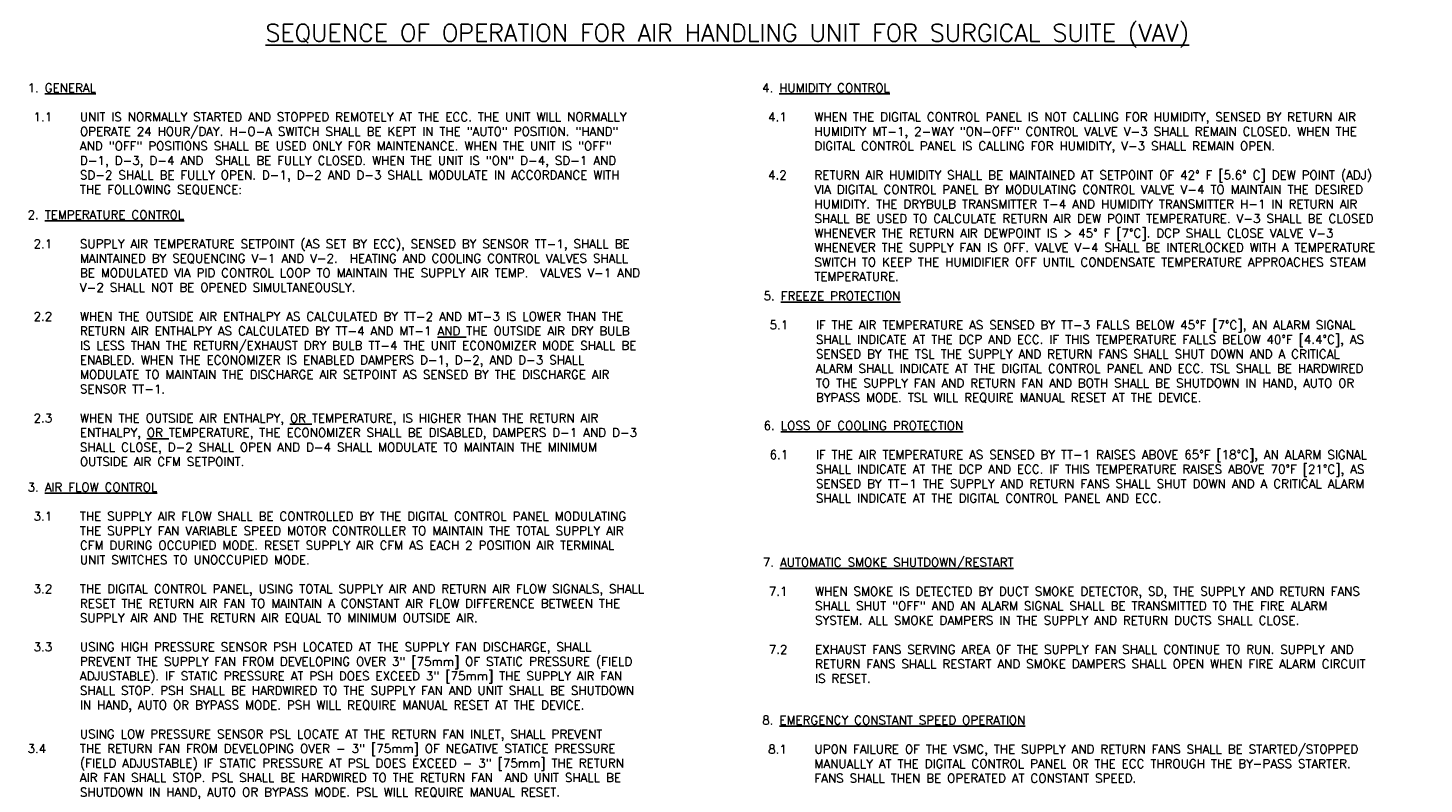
# Model space of a CAD drawing. Header units: inches. Extents: x 0.4 to 15.4, y -8.4 to -0.3.
import ezdxf

# ---------------------------------------------------------------- set-up
doc = ezdxf.new("R2010")
doc.units = ezdxf.units.IN
doc.header["$MEASUREMENT"] = 0
doc.layers.add('M-DETL-HEVY', color=5, linetype='Continuous')
doc.layers.add('M-DETL-TEXT', color=2, linetype='Continuous')
doc.styles.add('Romans', font='romans.shx')

msp = doc.modelspace()

# ---------------------------------------------------------------- texts
at = {"layer": 'M-DETL-HEVY', "insert": (7.9, -0.502), "char_height": 0.1875, "width": 13.43917, "attachment_point": 8, "style": 'Romans'}
msp.add_mtext('{\\LSEQUENCE OF OPERATION FOR AIR HANDLING UNIT FOR SURGICAL SUITE (VAV)}', dxfattribs=at)
at = {"layer": 'M-DETL-TEXT', "char_height": 0.09375, "attachment_point": 1, "style": 'Romans'}
for s, insert, width in [('1. {\\LGENERAL\\P}\\P{\\L }1.1', (0.375, -0.891), 1.04708), ('4. {\\LHUMIDITY CONTROL}\\P{\\L\\P }4.1\\P\\P\\P\\P 4.2', (8.273, -0.891), 1.95018), ('\\P\\PUNIT IS NORMALLY STARTED AND STOPPED REMOTELY AT THE ECC. THE UNIT WILL NORMALLY OPERATE 24 HOUR/DAY. H-O-A SWITCH SHALL BE KEPT IN THE "AUTO" POSITION. "HAND" AND "OFF" POSITIONS SHALL BE USED ONLY FOR MAINTENANCE. WHEN THE UNIT IS "OFF" D-1, D-3, D-4 AND  SHALL BE FULLY CLOSED. WHEN THE UNIT IS "ON" D-4, SD-1 AND SD-2 SHALL BE FULLY OPEN. D-1, D-2 AND D-3 SHALL MODULATE IN ACCORDANCE WITH THE FOLLOWING SEQUENCE: ', (0.938, -0.891), 6.58725), ('\\P\\PWHEN THE DIGITAL CONTROL PANEL IS NOT CALLING FOR HUMIDITY, SENSED BY RETURN AIR HUMIDITY MT-1, 2-WAY "ON-OFF" CONTROL VALVE V-3 SHALL REMAIN CLOSED. WHEN THE DIGITAL CONTROL PANEL IS CALLING FOR HUMIDITY, V-3 SHALL REMAIN OPEN.\\P\\PRETURN AIR HUMIDITY SHALL BE MAINTAINED AT SETPOINT OF 42%%D F [5.6%%D C] DEW POINT (ADJ) VIA DIGITAL CONTROL PANEL BY MODULATING CONTROL VALVE V-4 TO MAINTAIN THE DESIRED HUMIDITY. THE DRYBULB TRANSMITTER T-4 AND HUMIDITY TRANSMITTER H-1 IN RETURN AIR SHALL BE USED TO CALCULATE RETURN AIR DEW POINT TEMPERATURE. V-3 SHALL BE CLOSED WHENEVER THE RETURN AIR DEWPOINT IS > 45%%D F [7%%DC]. DCP SHALL CLOSE VALVE V-3 WHENEVER THE SUPPLY FAN IS OFF. VALVE V-4 SHALL BE INTERLOCKED WITH A TEMPERATURE SWITCH TO KEEP THE HUMIDIFIER OFF UNTIL CONDENSATE TEMPERATURE APPROACHES STEAM TEMPERATURE.', (8.836, -0.891), 6.58725), ('2. {\\LTEMPERATURE CONTROL\\P\\P }2.1\\P\\P\\P\\P\\P 2.2\\P\\P\\P\\P\\P \\P \\P 2.3', (0.375, -2.257), 2.105), ('\\P\\PSUPPLY AIR TEMPERATURE SETPOINT (AS SET BY ECC), SENSED BY SENSOR TT-1, SHALL BE MAINTAINED BY SEQUENCING V-1 AND V-2.\\~ HEATING AND COOLING CONTROL VALVES SHALL BE MODULATED VIA PID CONTROL LOOP TO MAINTAIN THE SUPPLY AIR TEMP.\\~ VALVES V-1 AND V-2 SHALL NOT BE OPENED SIMULTANEOUSLY. \\P\\PWHEN THE OUTSIDE AIR ENTHALPY AS CALCULATED BY TT-2 AND MT-3 IS LOWER THAN THE RETURN AIR ENTHALPY AS CALCULATED BY TT-4 AND MT-1 {\\LAND} THE OUTSIDE AIR DRY BULB IS LESS THAN THE RETURN/EXHAUST DRY BULB TT-4 THE UNIT ECONOMIZER MODE SHALL BE ENABLED. WHEN THE ECONOMIZER IS ENABLED DAMPERS\\~D-1, D-2, AND D-3 SHALL MODULATE TO MAINTAIN THE DISCHARGE AIR SETPOINT AS SENSED BY THE DISCHARGE AIR SENSOR TT-1. \\P\\PWHEN THE OUTSIDE AIR ENTHALPY, {\\LOR} TEMPERATURE, IS HIGHER THAN THE RETURN AIR ENTHALPY, {\\LOR} TEMPERATURE, THE ECONOMIZER SHALL BE DISABLED, DAMPERS D-1 AND D-3 SHALL CLOSE, D-2 SHALL OPEN AND D-4 SHALL MODULATE TO MAINTAIN THE MINIMUM OUTSIDE AIR CFM SETPOINT.', (0.938, -2.257), 6.58725), ('5. {\\LFREEZE PROTECTION}\\P{\\L\\P }5.1', (8.29, -3.13), 1.82208), ('\\P\\PIF THE AIR TEMPERATURE AS SENSED BY TT-3 FALLS BELOW 45°F [7°C], AN ALARM SIGNAL SHALL INDICATE AT THE DCP AND ECC. IF THIS TEMPERATURE FALLS BELOW 40°F [4.4°C], AS SENSED BY THE TSL THE SUPPLY AND RETURN FANS SHALL SHUT DOWN AND A CRITICAL ALARM SHALL INDICATE AT THE DIGITAL CONTROL PANEL AND ECC. TSL SHALL BE HARDWIRED TO THE SUPPLY FAN AND RETURN FAN AND BOTH SHALL BE SHUTDOWN IN HAND, AUTO OR BYPASS MODE. TSL WILL REQUIRE MANUAL RESET AT THE DEVICE.', (8.852, -3.13), 6.58725), ('6. {\\LLOSS OF COOLING PROTECTION}\\P{\\L\\P }6.1', (8.29, -4.526), 2.59323), ('\\P\\PIF THE AIR TEMPERATURE AS SENSED BY TT-1 RAISES ABOVE 65°F [18°C], AN ALARM SIGNAL SHALL INDICATE AT THE DCP AND ECC. IF THIS TEMPERATURE RAISES ABOVE 70°F [21°C], AS SENSED BY TT-1 THE SUPPLY AND RETURN FANS SHALL SHUT DOWN AND A CRITICAL ALARM SHALL INDICATE AT THE DIGITAL CONTROL PANEL AND ECC. ', (8.852, -4.526), 6.58725), ('3. {\\LAIR FLOW CONTROL\\P\\P }3.1\\P\\P\\P\\P\\P 3.2\\P\\P\\P\\P 3.3\\P\\P\\P\\P\\P\\P\\P3.4', (0.375, -5.189), 1.91583), ('\\P\\PTHE SUPPLY AIR FLOW SHALL BE CONTROLLED BY THE DIGITAL CONTROL PANEL MODULATING THE SUPPLY FAN VARIABLE SPEED MOTOR CONTROLLER TO MAINTAIN THE TOTAL SUPPLY AIR CFM DURING OCCUPIED MODE. RESET SUPPLY AIR CFM AS EACH 2 POSITION AIR TERMINAL UNIT SWITCHES TO UNOCCUPIED MODE.\\P\\PTHE DIGITAL CONTROL PANEL, USING TOTAL SUPPLY AIR AND RETURN AIR FLOW SIGNALS, SHALL RESET THE RETURN AIR FAN TO MAINTAIN A CONSTANT AIR FLOW DIFFERENCE BETWEEN THE SUPPLY AIR AND THE RETURN AIR EQUAL TO MINIMUM OUTSIDE AIR.\\P\\PUSING HIGH PRESSURE SENSOR PSH LOCATED AT THE SUPPLY FAN DISCHARGE, SHALL PREVENT THE SUPPLY FAN FROM DEVELOPING OVER 3" [75mm] OF STATIC PRESSURE (FIELD ADJUSTABLE). IF STATIC PRESSURE AT PSH DOES EXCEED 3" [75mm] THE SUPPLY AIR FAN SHALL STOP. PSH SHALL BE HARDWIRED TO THE SUPPLY FAN AND UNIT SHALL BE SHUTDOWN IN HAND, AUTO OR BYPASS MODE. PSH WILL REQUIRE MANUAL RESET AT THE DEVICE.\\P\\PUSING LOW PRESSURE SENSOR PSL LOCATE AT THE RETURN FAN INLET, SHALL PREVENT\\PTHE RETURN FAN FROM DEVELOPING OVER - 3" [75mm] OF NEGATIVE STATICE PRESSURE (FIELD ADJUSTABLE) IF STATIC PRESSURE AT PSL DOES EXCEED - 3" [75mm] THE RETURN AIR FAN SHALL STOP. PSL SHALL BE HARDWIRED TO THE RETURN FAN  AND UNIT SHALL BE SHUTDOWN IN HAND, AUTO OR BYPASS MODE. PSL WILL REQUIRE MANUAL RESET.', (0.938, -5.189), 6.58725), ('7. {\\LAUTOMATIC SMOKE SHUTDOWN/RESTART\\P}\\P 7.1\\P\\P\\P\\P 7.2', (8.281, -5.997), 3.44017), ('\\P\\PWHEN SMOKE IS DETECTED BY DUCT SMOKE DETECTOR, SD, THE SUPPLY AND RETURN FANS SHALL SHUT "OFF" AND AN ALARM SIGNAL SHALL BE TRANSMITTED TO THE FIRE ALARM SYSTEM. ALL SMOKE DAMPERS IN THE SUPPLY AND RETURN DUCTS SHALL CLOSE.\\P\\PEXHAUST FANS SERVING AREA OF THE SUPPLY FAN SHALL CONTINUE TO RUN. SUPPLY AND RETURN FANS SHALL RESTART AND SMOKE DAMPERS SHALL OPEN WHEN FIRE ALARM CIRCUIT IS RESET.', (8.843, -5.997), 6.58725), ('8. {\\LEMERGENCY CONSTANT SPEED OPERATION}\\P{\\L\\P }8.1', (8.275, -7.696), 3.69208), ('\\P\\PUPON FAILURE OF THE VSMC, THE SUPPLY AND RETURN FANS SHALL BE STARTED/STOPPED MANUALLY AT THE DIGITAL CONTROL PANEL OR THE ECC THROUGH THE BY-PASS STARTER. FANS SHALL THEN BE OPERATED AT CONSTANT SPEED.', (8.837, -7.696), 6.58725)]:
    msp.add_mtext(s, dxfattribs=dict(at, insert=insert, width=width))

doc.saveas('drawing.dxf')
